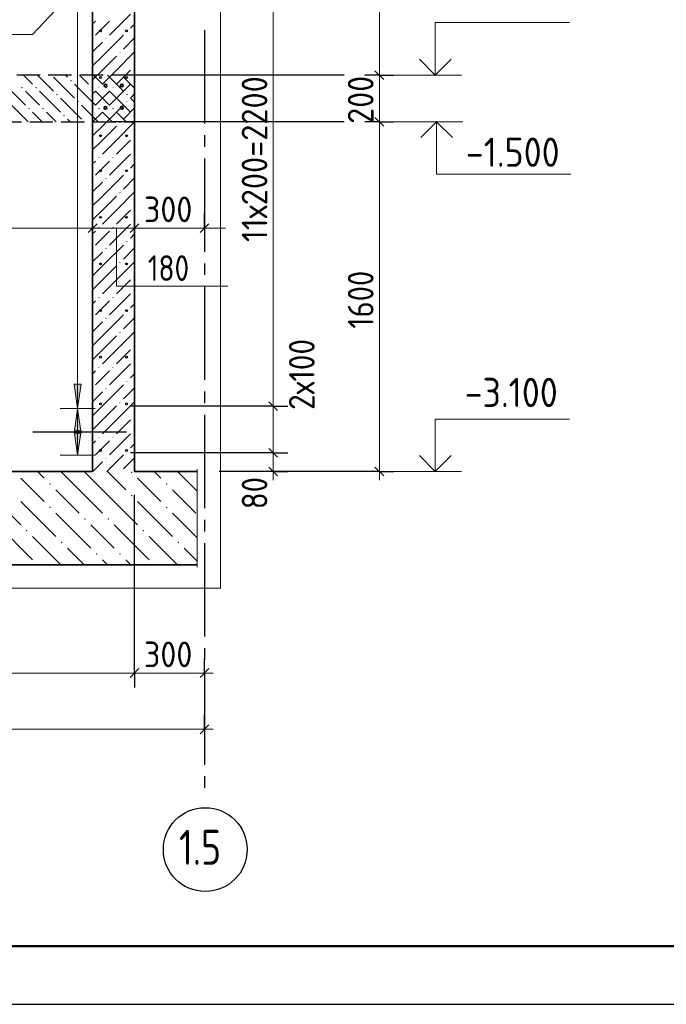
# Model space of a CAD drawing. Header units: millimetres. Extents: x 0 to 21000, y -5 to 14855.
# Tile 6 of 31: x 5058 to 7831, y 0 to 4223. Entities that reach past the tile are written whole.
import ezdxf

# ---------------------------------------------------------------- set-up
doc = ezdxf.new("R2010")
doc.units = ezdxf.units.MM
doc.linetypes.add('______2', pattern=[135, 100, -35])
doc.linetypes.add('______5', pattern=[550, 400, -50, 50, -50])
for name, color, linetype, lineweight in [('Standard', 7, 'Continuous', 25), ('Общий02', 7, 'Continuous', 18), ('Позиционная метка линия выноска', 7, 'Continuous', 13), ('Примечания', 7, 'Continuous', 13), ('Размерная линия_ общее', 7, 'Continuous', 13), ('Стена обрамление Г-обр.', 7, 'Continuous', 25), ('Стена Хомут', 7, 'Continuous', 25)]:
    doc.layers.add(name, color=color, linetype=linetype, lineweight=lineweight)
for name, color, linetype, lineweight, true_color in [('ЖБ Перекрытие верхний уровень', 7, 'Continuous', 25, 0xe0e0ff), ('ЖБ Плита Фундамента верхний уровень', 7, 'Continuous', 25, 0x783c14), ('ЖБ Стена верхний уровень', 7, 'Continuous', 25, 0x006e00)]:
    doc.layers.add(name, color=color, linetype=linetype, lineweight=lineweight, true_color=true_color)
doc.layers.add('Оси', color=7, linetype='______5', true_color=0x656565)
doc.layers.add('Размерная выноска', color=7, linetype='Continuous')
doc.styles.add('ISOCPEUR', font='txt')

msp = doc.modelspace()

# ---------------------------------------------------------------- hatches: boundary and pattern name
at = {"layer": 'ЖБ Перекрытие верхний уровень', "linetype": 'Continuous', "lineweight": 18, "transparency": 33554687}
for points in [[(5064.6, 3931.3), (5067.8, 3934.6), (5071.1, 3931.3), (5067.8, 3928.1)], [(5124.6, 3931.3), (5127.8, 3934.6), (5131.1, 3931.3), (5127.8, 3928.1)], [(5274.6, 3961.3), (5277.8, 3964.6), (5281.1, 3961.3), (5277.8, 3958.1)], [(5364.6, 3931.3), (5367.8, 3934.6), (5371.1, 3931.3), (5367.8, 3928.1)], [(5424.6, 3931.3), (5427.8, 3934.6), (5431.1, 3931.3), (5427.8, 3928.1)], [(5214.6, 3901.3), (5217.8, 3904.6), (5221.1, 3901.3), (5217.8, 3898.1)], [(5514.6, 3901.3), (5517.8, 3904.6), (5521.1, 3901.3), (5517.8, 3898.1)], [(5094.6, 3841.3), (5097.8, 3844.6), (5101.1, 3841.3), (5097.8, 3838.1)], [(5154.6, 3841.3), (5157.8, 3844.6), (5161.1, 3841.3), (5157.8, 3838.1)], [(5304.6, 3871.3), (5307.8, 3874.6), (5311.1, 3871.3), (5307.8, 3868.1)], [(5394.6, 3841.3), (5397.8, 3844.6), (5401.1, 3841.3), (5397.8, 3838.1)], [(5454.6, 3841.3), (5457.8, 3844.6), (5461.1, 3841.3), (5457.8, 3838.1)], [(5244.6, 3811.3), (5247.8, 3814.6), (5251.1, 3811.3), (5247.8, 3808.1)], [(5544.6, 3811.3), (5547.8, 3814.6), (5550.6, 3811.8), (5550.6, 3810.9), (5547.8, 3808.1)]]:
    msp.add_hatch(color=7, dxfattribs=at).paths.add_polyline_path(points, flags=16)
at = {"layer": 'ЖБ Плита Фундамента верхний уровень', "linetype": 'Continuous', "lineweight": 18, "transparency": 33554687}
for points in [[(5534.6, 2281.3), (5537.8, 2284.6), (5541.1, 2281.3), (5537.8, 2278.1)], [(5184.6, 2231.3), (5187.8, 2234.6), (5191.1, 2231.3), (5187.8, 2228.1)], [(5684.6, 2231.3), (5687.8, 2234.6), (5691.1, 2231.3), (5687.8, 2228.1)], [(5534.6, 2181.3), (5537.8, 2184.6), (5541.1, 2181.3), (5537.8, 2178.1)], [(5184.6, 2131.3), (5187.8, 2134.6), (5191.1, 2131.3), (5187.8, 2128.1)], [(5684.6, 2131.3), (5687.8, 2134.6), (5691.1, 2131.3), (5687.8, 2128.1)], [(5334.6, 2081.3), (5337.8, 2084.6), (5341.1, 2081.3), (5337.8, 2078.1)], [(5434.6, 2081.3), (5437.8, 2084.6), (5441.1, 2081.3), (5437.8, 2078.1)], [(5084.6, 2031.3), (5087.8, 2034.6), (5091.1, 2031.3), (5087.8, 2028.1)], [(5584.6, 2031.3), (5587.8, 2034.6), (5591.1, 2031.3), (5587.8, 2028.1)], [(5234.6, 1981.3), (5237.8, 1984.6), (5241.1, 1981.3), (5237.8, 1978.1)], [(5734.6, 1981.3), (5737.8, 1984.6), (5741.1, 1981.3), (5737.8, 1978.1)], [(5384.6, 1931.3), (5387.8, 1934.6), (5391.1, 1931.3), (5387.8, 1928.1)], [(5484.6, 1931.3), (5487.8, 1934.6), (5491.1, 1931.3), (5487.8, 1928.1)]]:
    msp.add_hatch(color=7, dxfattribs=at).paths.add_polyline_path(points, flags=16)
at = {"layer": 'ЖБ Стена верхний уровень', "linetype": 'Continuous', "lineweight": 18, "transparency": 33554687}
for points in [[(5425.3, 4141.3), (5427.8, 4143.8), (5430.3, 4141.3), (5427.8, 4138.8)], [(5515.3, 4171.3), (5517.8, 4173.8), (5520.3, 4171.3), (5517.8, 4168.8)], [(5485.3, 4081.3), (5487.8, 4083.8), (5490.3, 4081.3), (5487.8, 4078.8)], [(5545.3, 4021.3), (5547.8, 4023.8), (5550.3, 4021.3), (5547.8, 4018.8)], [(5395.3, 3931.3), (5397.8, 3933.8), (5400.3, 3931.3), (5397.8, 3928.8)], [(5455.3, 3931.3), (5457.8, 3933.8), (5460.3, 3931.3), (5457.8, 3928.8)], [(5545.3, 3961.3), (5547.8, 3963.8), (5550.3, 3961.3), (5547.8, 3958.8)], [(5425.3, 3841.3), (5427.8, 3843.8), (5430.3, 3841.3), (5427.8, 3838.8)], [(5515.3, 3871.3), (5517.8, 3873.8), (5520.3, 3871.3), (5517.8, 3868.8)], [(5485.3, 3781.3), (5487.8, 3783.8), (5490.3, 3781.3), (5487.8, 3778.8)], [(5545.3, 3721.3), (5547.8, 3723.8), (5550.3, 3721.3), (5547.8, 3718.8)], [(5395.3, 3631.3), (5397.8, 3633.8), (5400.3, 3631.3), (5397.8, 3628.8)], [(5455.3, 3631.3), (5457.8, 3633.8), (5460.3, 3631.3), (5457.8, 3628.8)], [(5545.3, 3661.3), (5547.8, 3663.8), (5550.3, 3661.3), (5547.8, 3658.8)], [(5515.3, 3571.3), (5517.8, 3573.8), (5520.3, 3571.3), (5517.8, 3568.8)], [(5425.3, 3541.3), (5427.8, 3543.8), (5430.3, 3541.3), (5427.8, 3538.8)], [(5485.3, 3481.3), (5487.8, 3483.8), (5490.3, 3481.3), (5487.8, 3478.8)], [(5545.3, 3421.3), (5547.8, 3423.8), (5550.3, 3421.3), (5547.8, 3418.8)], [(5545.3, 3361.3), (5547.8, 3363.8), (5550.3, 3361.3), (5547.8, 3358.8)], [(5395.3, 3331.3), (5397.8, 3333.8), (5400.3, 3331.3), (5397.8, 3328.8)], [(5455.3, 3331.3), (5457.8, 3333.8), (5460.3, 3331.3), (5457.8, 3328.8)], [(5515.3, 3271.3), (5517.8, 3273.8), (5520.3, 3271.3), (5517.8, 3268.8)], [(5425.3, 3241.3), (5427.8, 3243.8), (5430.3, 3241.3), (5427.8, 3238.8)], [(5485.3, 3181.3), (5487.8, 3183.8), (5490.3, 3181.3), (5487.8, 3178.8)], [(5545.3, 3121.3), (5547.8, 3123.8), (5550.3, 3121.3), (5547.8, 3118.8)], [(5545.3, 3061.3), (5547.8, 3063.8), (5550.3, 3061.3), (5547.8, 3058.8)], [(5395.3, 3031.3), (5397.8, 3033.8), (5400.3, 3031.3), (5397.8, 3028.8)], [(5455.3, 3031.3), (5457.8, 3033.8), (5460.3, 3031.3), (5457.8, 3028.8)], [(5515.3, 2971.3), (5517.8, 2973.8), (5520.3, 2971.3), (5517.8, 2968.8)], [(5425.3, 2941.3), (5427.8, 2943.8), (5430.3, 2941.3), (5427.8, 2938.8)], [(5485.3, 2881.3), (5487.8, 2883.8), (5490.3, 2881.3), (5487.8, 2878.8)], [(5545.3, 2821.3), (5547.8, 2823.8), (5550.3, 2821.3), (5547.8, 2818.8)], [(5545.3, 2761.3), (5547.8, 2763.8), (5550.3, 2761.3), (5547.8, 2758.8)], [(5395.3, 2731.3), (5397.8, 2733.8), (5400.3, 2731.3), (5397.8, 2728.8)], [(5455.3, 2731.3), (5457.8, 2733.8), (5460.3, 2731.3), (5457.8, 2728.8)], [(5515.3, 2671.3), (5517.8, 2673.8), (5520.3, 2671.3), (5517.8, 2668.8)], [(5425.3, 2641.3), (5427.8, 2643.8), (5430.3, 2641.3), (5427.8, 2638.8)], [(5485.3, 2581.3), (5487.8, 2583.8), (5490.3, 2581.3), (5487.8, 2578.8)], [(5545.3, 2521.3), (5547.8, 2523.8), (5550.3, 2521.3), (5547.8, 2518.8)], [(5545.3, 2461.3), (5547.8, 2463.8), (5550.3, 2461.3), (5547.8, 2458.8)], [(5395.3, 2431.3), (5397.8, 2433.8), (5400.3, 2431.3), (5397.8, 2428.8)], [(5455.3, 2431.3), (5457.8, 2433.8), (5460.3, 2431.3), (5457.8, 2428.8)], [(5515.3, 2371.3), (5517.8, 2373.8), (5520.3, 2371.3), (5517.8, 2368.8)], [(5425.3, 2341.3), (5427.8, 2343.8), (5430.3, 2341.3), (5427.8, 2338.8)]]:
    msp.add_hatch(color=7, dxfattribs=at).paths.add_polyline_path(points, flags=16)
at = {"layer": 'Общий02', "linetype": 'Continuous', "lineweight": 13, "transparency": 33554687}
for points in [[(5321.2, 2660), (5306.2, 2555), (5291.2, 2660)], [(5321.2, 2460), (5306.2, 2355), (5291.2, 2460)]]:
    msp.add_hatch(color=7, dxfattribs=at).paths.add_polyline_path(points, flags=16)
msp.add_hatch(color=7, dxfattribs=at).paths.add_polyline_path([(5321.2, 2450), (5306.2, 2555), (5291.2, 2450)])

# ---------------------------------------------------------------- linework, layer by layer
at = {"layer": 'Standard', "color": 251, "linetype": 'Continuous', "lineweight": 13, "true_color": 0x656565, "transparency": 33554687}
for p, q in [((6144.9, 2565), (6144.9, 4765)), ((6144.9, 2365), (6144.9, 2565)), ((6144.9, 2285), (6144.9, 2247.5))]:
    msp.add_line(p, q, dxfattribs=at)
at = {"layer": 'Standard', "color": 7, "linetype": 'Continuous', "lineweight": 13, "transparency": 33554687}
for p, q in [((6952.6, 3985), (6577.6, 3985)), ((6957.9, 3785), (6582.9, 3785)), ((6952.6, 2285), (6577.6, 2285))]:
    msp.add_line(p, q, dxfattribs=at)
at = {"layer": 'Standard', "color": 251, "linetype": 'Continuous', "lineweight": 25, "true_color": 0x656565, "transparency": 33554687}
for p, q in [((6163.7, 2546.3), (6126.2, 2583.8)), ((6163.7, 2346.3), (6126.2, 2383.8)), ((6163.7, 2266.3), (6126.2, 2303.8))]:
    msp.add_line(p, q, dxfattribs=at)
at = {"layer": 'Standard', "color": 251, "linetype": 'Continuous', "lineweight": -3, "true_color": 0x656565, "transparency": 33554687}
for p, q in [((6144.9, 2565), (6082.4, 2565)), ((6144.9, 2565), (6207.4, 2565)), ((6144.9, 2365), (6082.4, 2365)), ((6144.9, 2365), (6207.4, 2365)), ((6144.9, 2285), (6082.4, 2285)), ((6144.9, 2285), (6207.4, 2285))]:
    msp.add_line(p, q, dxfattribs=at)
at = {"layer": 'Standard', "color": 7, "linetype": 'Continuous', "lineweight": 25, "transparency": 33554687}
msp.add_lwpolyline([(0, 0), (21000, 0), (21000, 14850), (0, 14850), (0, 0)], close=True, dxfattribs=at)
at = {"layer": 'Standard', "color": 7, "linetype": 'Continuous', "lineweight": 50, "transparency": 33554687}
msp.add_lwpolyline([(1000, 14600), (20750, 14600), (20750, 250), (1000, 250), (1000, 14600)], close=True, dxfattribs=at)
at = {"layer": 'Standard', "color": 254, "linetype": 'Continuous', "lineweight": 13, "true_color": 0xc4c4ff, "transparency": 33554687}
msp.add_lwpolyline([(1837.4, 1785), (5919, 1785), (5919, 13785), (1837.4, 13785), (1837.4, 1785)], dxfattribs=at)
at = {"layer": 'Standard', "color": 7, "linetype": 'Continuous', "lineweight": 13, "transparency": 33554687}
for points in [[(6840.1, 3985), (6840.1, 4210), (7415.8, 4210)], [(6845.4, 3785), (6845.4, 3560), (7421, 3560)], [(6840.1, 2285), (6840.1, 2510), (7415.8, 2510)]]:
    msp.add_lwpolyline(points, dxfattribs=at)
at = {"layer": 'Standard', "color": 7, "linetype": 'Continuous', "lineweight": 35, "transparency": 33554687}
for points in [[(6772, 4053.1), (6840.1, 3985), (6908.2, 4053.1)], [(6777.3, 3717), (6845.4, 3785), (6913.5, 3717)], [(6772, 2353.1), (6840.1, 2285), (6908.2, 2353.1)]]:
    msp.add_lwpolyline(points, dxfattribs=at)
at = {"layer": 'Standard', "color": 251, "linetype": 'Continuous', "lineweight": -3, "true_color": 0x656565, "transparency": 33554687}
for points in [[(6144.9, 2565), (6136.4, 2565), (6136.4, 2565), (6105.5, 2565), (6105.5, 2565), (5532.3, 2565)], [(6144.9, 2365), (6136.4, 2365), (6136.4, 2365), (6119, 2365), (6119, 2365), (5532.3, 2365)], [(6144.9, 2285), (6136.4, 2285), (6136.4, 2285), (6124.4, 2285), (6124.4, 2285), (6005.3, 2285)]]:
    msp.add_lwpolyline(points, dxfattribs=at)
at = {"layer": 'Standard', "color": 251, "linetype": 'Continuous', "lineweight": 13, "true_color": 0x656565, "transparency": 33554687}
msp.add_lwpolyline([(6144.9, 2285), (6144.9, 2302.9), (6144.9, 2302.9), (6144.9, 2365)], dxfattribs=at)
at = {"layer": 'ЖБ Перекрытие верхний уровень', "color": 7, "linetype": '______2', "lineweight": 25, "transparency": 33554687}
for p, q in [((5550.6, 3985), (2400.6, 3985)), ((5550.6, 3785), (5550.6, 3985)), ((2400.6, 3785), (5550.6, 3785))]:
    msp.add_line(p, q, dxfattribs=at)
at = {"layer": 'ЖБ Перекрытие верхний уровень', "color": 9, "linetype": 'Continuous', "lineweight": 18, "true_color": 0xc7c7c7, "transparency": 33554687}
for p, q in [((5074.1, 3985), (5112.8, 3946.3)), ((5134.1, 3985), (5202.8, 3916.3)), ((5202.8, 3976.3), (5292.8, 3886.3)), ((5262.8, 3976.3), (5254.1, 3985)), ((5314.1, 3985), (5352.8, 3946.3)), ((5374.1, 3985), (5412.8, 3946.3)), ((5434.1, 3985), (5502.8, 3916.3)), ((5502.8, 3976.3), (5550.6, 3928.5)), ((4992.8, 3946.3), (5082.8, 3856.3)), ((5292.8, 3946.3), (5382.8, 3856.3)), ((5112.8, 3886.3), (5082.8, 3916.3)), ((5142.8, 3856.3), (5112.8, 3886.3)), ((5142.8, 3916.3), (5232.8, 3826.3)), ((5232.8, 3886.3), (5322.8, 3796.3)), ((5412.8, 3886.3), (5382.8, 3916.3)), ((5442.8, 3856.3), (5412.8, 3886.3)), ((5442.8, 3916.3), (5532.8, 3826.3)), ((5532.8, 3886.3), (5550.6, 3868.5)), ((5094.1, 3785), (5022.8, 3856.3)), ((5394.1, 3785), (5322.8, 3856.3)), ((5112.8, 3826.3), (5154.1, 3785)), ((5172.8, 3826.3), (5214.1, 3785)), ((5412.8, 3826.3), (5454.1, 3785)), ((5472.8, 3826.3), (5514.1, 3785)), ((5274.1, 3785), (5262.8, 3796.3))]:
    msp.add_line(p, q, dxfattribs=at)
at = {"layer": 'ЖБ Плита Фундамента верхний уровень', "color": 7, "linetype": 'Continuous', "lineweight": 35, "transparency": 33554687}
for p, q in [((5370.6, 2285), (2600.6, 2285)), ((5819, 2285), (5550.6, 2285)), ((1937.4, 1885), (5819, 1885))]:
    msp.add_line(p, q, dxfattribs=at)
at = {"layer": 'ЖБ Плита Фундамента верхний уровень', "color": 252, "linetype": 'Continuous', "lineweight": 18, "true_color": 0x8f8f8f, "transparency": 33554687}
for p, q in [((5134.1, 2285), (5162.8, 2256.3)), ((5312.8, 2206.3), (5234.1, 2285)), ((5334.1, 2285), (5412.8, 2206.3)), ((5434.1, 2285), (5512.8, 2206.3)), ((5634.1, 2285), (5662.8, 2256.3)), ((5812.8, 2206.3), (5734.1, 2285)), ((5112.8, 2206.3), (5062.8, 2256.3)), ((5612.8, 2206.3), (5562.8, 2256.3)), ((4912.8, 2206.3), (5062.8, 2056.3)), ((5162.8, 2156.3), (5112.8, 2206.3)), ((5212.8, 2206.3), (5312.8, 2106.3)), ((5312.8, 2206.3), (5412.8, 2106.3)), ((5412.8, 2206.3), (5562.8, 2056.3)), ((5662.8, 2156.3), (5612.8, 2206.3)), ((5712.8, 2206.3), (5812.8, 2106.3)), ((5812.8, 2206.3), (5819, 2200.2)), ((5062.8, 2156.3), (5212.8, 2006.3)), ((5562.8, 2156.3), (5712.8, 2006.3)), ((5212.8, 2106.3), (5362.8, 1956.3)), ((5712.8, 2106.3), (5819, 2000.2)), ((4962.8, 2056.3), (5112.8, 1906.3)), ((5412.8, 2006.3), (5362.8, 2056.3)), ((5462.8, 2056.3), (5612.8, 1906.3)), ((5112.8, 2006.3), (5234.1, 1885)), ((5462.8, 1956.3), (5412.8, 2006.3)), ((5612.8, 2006.3), (5734.1, 1885)), ((5334.1, 1885), (5262.8, 1956.3)), ((5819, 1900.2), (5762.8, 1956.3)), ((5412.8, 1906.3), (5434.1, 1885)), ((5512.8, 1906.3), (5534.1, 1885))]:
    msp.add_line(p, q, dxfattribs=at)
at = {"layer": 'ЖБ Стена верхний уровень', "color": 7, "linetype": 'Continuous', "lineweight": 35, "transparency": 33554687}
for p, q in [((5370.6, 5025), (5370.6, 2285)), ((5550.6, 2285), (5550.6, 5025))]:
    msp.add_line(p, q, dxfattribs=at)
at = {"layer": 'ЖБ Стена верхний уровень', "color": 251, "linetype": 'Continuous', "lineweight": 18, "true_color": 0x494949, "transparency": 33554687}
for p, q in [((5532.8, 4246.3), (5442.8, 4156.3)), ((5382.8, 4216.3), (5370.6, 4204.2)), ((5382.8, 4156.3), (5412.8, 4186.3)), ((5412.8, 4186.3), (5442.8, 4216.3)), ((5550.6, 4204.1), (5532.8, 4186.3)), ((5412.8, 4066.3), (5502.8, 4156.3)), ((5550.6, 4144.1), (5502.8, 4096.3)), ((5412.8, 4126.3), (5370.6, 4084.2)), ((5412.8, 4066.3), (5370.6, 4024.2)), ((5472.8, 4066.3), (5412.8, 4006.3)), ((5472.8, 4006.3), (5550.6, 4084.1)), ((5412.8, 4006.3), (5370.6, 3964.2)), ((5472.8, 4006.3), (5412.8, 3946.3)), ((5532.8, 4006.3), (5472.8, 3946.3)), ((5532.8, 3946.3), (5442.8, 3856.3)), ((5382.8, 3916.3), (5370.6, 3904.2)), ((5382.8, 3856.3), (5412.8, 3886.3)), ((5412.8, 3886.3), (5442.8, 3916.3)), ((5550.6, 3904.1), (5532.8, 3886.3)), ((5412.8, 3766.3), (5502.8, 3856.3)), ((5550.6, 3844.1), (5502.8, 3796.3)), ((5412.8, 3826.3), (5370.6, 3784.2)), ((5412.8, 3766.3), (5370.6, 3724.2)), ((5472.8, 3766.3), (5412.8, 3706.3)), ((5472.8, 3706.3), (5550.6, 3784.1)), ((5412.8, 3706.3), (5370.6, 3664.2)), ((5472.8, 3706.3), (5412.8, 3646.3)), ((5532.8, 3706.3), (5472.8, 3646.3)), ((5532.8, 3646.3), (5442.8, 3556.3)), ((5382.8, 3616.3), (5370.6, 3604.2)), ((5412.8, 3586.3), (5442.8, 3616.3)), ((5550.6, 3604.1), (5532.8, 3586.3)), ((5382.8, 3556.3), (5412.8, 3586.3)), ((5412.8, 3466.3), (5502.8, 3556.3)), ((5412.8, 3526.3), (5370.6, 3484.2)), ((5550.6, 3544.1), (5502.8, 3496.3)), ((5412.8, 3466.3), (5370.6, 3424.2)), ((5472.8, 3466.3), (5412.8, 3406.3)), ((5472.8, 3406.3), (5550.6, 3484.1)), ((5412.8, 3406.3), (5370.6, 3364.2)), ((5472.8, 3406.3), (5412.8, 3346.3)), ((5532.8, 3406.3), (5472.8, 3346.3)), ((5532.8, 3346.3), (5442.8, 3256.3)), ((5382.8, 3316.3), (5370.6, 3304.2)), ((5412.8, 3286.3), (5442.8, 3316.3)), ((5550.6, 3304.1), (5532.8, 3286.3)), ((5382.8, 3256.3), (5412.8, 3286.3)), ((5412.8, 3166.3), (5502.8, 3256.3)), ((5412.8, 3226.3), (5370.6, 3184.2)), ((5550.6, 3244.1), (5502.8, 3196.3)), ((5472.8, 3106.3), (5550.6, 3184.1)), ((5412.8, 3166.3), (5370.6, 3124.2)), ((5472.8, 3166.3), (5412.8, 3106.3)), ((5412.8, 3106.3), (5370.6, 3064.2)), ((5472.8, 3106.3), (5412.8, 3046.3)), ((5532.8, 3106.3), (5472.8, 3046.3)), ((5532.8, 3046.3), (5442.8, 2956.3)), ((5382.8, 3016.3), (5370.6, 3004.2)), ((5412.8, 2986.3), (5442.8, 3016.3)), ((5550.6, 3004.1), (5532.8, 2986.3)), ((5382.8, 2956.3), (5412.8, 2986.3)), ((5412.8, 2866.3), (5502.8, 2956.3)), ((5412.8, 2926.3), (5370.6, 2884.2)), ((5550.6, 2944.1), (5502.8, 2896.3)), ((5472.8, 2806.3), (5550.6, 2884.1)), ((5412.8, 2866.3), (5370.6, 2824.2)), ((5472.8, 2866.3), (5412.8, 2806.3)), ((5412.8, 2806.3), (5370.6, 2764.2)), ((5472.8, 2806.3), (5412.8, 2746.3)), ((5532.8, 2806.3), (5472.8, 2746.3)), ((5532.8, 2746.3), (5442.8, 2656.3)), ((5382.8, 2716.3), (5370.6, 2704.2)), ((5412.8, 2686.3), (5442.8, 2716.3)), ((5550.6, 2704.1), (5532.8, 2686.3)), ((5382.8, 2656.3), (5412.8, 2686.3)), ((5412.8, 2626.3), (5370.6, 2584.2)), ((5412.8, 2566.3), (5502.8, 2656.3)), ((5550.6, 2644.1), (5502.8, 2596.3)), ((5472.8, 2506.3), (5550.6, 2584.1)), ((5412.8, 2566.3), (5370.6, 2524.2)), ((5472.8, 2566.3), (5412.8, 2506.3)), ((5412.8, 2506.3), (5370.6, 2464.2)), ((5472.8, 2506.3), (5412.8, 2446.3)), ((5532.8, 2506.3), (5472.8, 2446.3)), ((5382.8, 2416.3), (5370.6, 2404.2)), ((5412.8, 2386.3), (5442.8, 2416.3)), ((5532.8, 2446.3), (5442.8, 2356.3)), ((5382.8, 2356.3), (5412.8, 2386.3)), ((5550.6, 2404.1), (5532.8, 2386.3)), ((5412.8, 2326.3), (5371.5, 2285)), ((5431.5, 2285), (5502.8, 2356.3)), ((5550.6, 2344.1), (5502.8, 2296.3))]:
    msp.add_line(p, q, dxfattribs=at)
at = {"layer": 'Общий02', "color": 251, "linetype": 'Continuous', "lineweight": 13, "true_color": 0x494949, "transparency": 33554687}
for p, q in [((5306.2, 2555), (5306.2, 4755)), ((5306.2, 2660), (5306.2, 2667.5)), ((5306.2, 2555), (5291.2, 2660)), ((5291.2, 2660), (5321.2, 2660)), ((5321.2, 2660), (5306.2, 2555)), ((5381.2, 2555), (5231.2, 2555)), ((5306.2, 2555), (5291.2, 2450)), ((5306.2, 2355), (5306.2, 2555)), ((5306.2, 2555), (5306.2, 2555)), ((5306.2, 2555), (5306.2, 2555)), ((5306.2, 2555), (5306.2, 2555)), ((5321.2, 2450), (5306.2, 2555)), ((5306.2, 2555), (5306.2, 2555)), ((5306.2, 2555), (5306.2, 2555)), ((5306.2, 2555), (5306.2, 2555)), ((5306.2, 2355), (5291.2, 2460)), ((5291.2, 2460), (5321.2, 2460)), ((5291.2, 2450), (5321.2, 2450)), ((5306.2, 2460), (5306.2, 2467.5)), ((5321.2, 2460), (5306.2, 2355)), ((5306.2, 2450), (5306.2, 2442.5)), ((5381.2, 2355), (5231.2, 2355)), ((5306.2, 2355), (5306.2, 2355)), ((5306.2, 2355), (5306.2, 2355)), ((5306.2, 2355), (5306.2, 2355))]:
    msp.add_line(p, q, dxfattribs=at)
at = {"layer": 'Оси', "color": 8, "linetype": '______5', "lineweight": -3, "transparency": 33554687}
msp.add_line((5850.6, 4177.7), (5850.6, 916.8), dxfattribs=at)
at = {"layer": 'Оси', "color": 7, "linetype": 'Continuous', "lineweight": 25, "transparency": 33554687}
msp.add_circle((5853.6, 663.5), 179.7, dxfattribs=at)
at = {"layer": 'Позиционная метка линия выноска', "color": 7, "linetype": 'Continuous', "lineweight": 13, "transparency": 33554687}
msp.add_lwpolyline([(3452.1, 4158.4), (5112.1, 4158.4), (5306.2, 4365)], dxfattribs=at)
at = {"layer": 'Примечания', "color": 7, "linetype": 'Continuous', "lineweight": 13, "transparency": 33554687}
msp.add_line((5720.6, 3329.1), (5940.6, 3329.1), dxfattribs=at)
msp.add_lwpolyline([(5472.7, 3329.1), (5472.7, 3079.1), (5949.7, 3079.1)], dxfattribs=at)
at = {"layer": 'Размерная выноска', "color": 7, "linetype": 'Continuous', "lineweight": 13, "transparency": 33554687}
msp.add_line((5819, 2295.1), (5819, 1875), dxfattribs=at)
at = {"layer": 'Размерная линия_ общее', "color": 7, "linetype": 'Continuous', "lineweight": 13, "transparency": 33554687}
for p, q in [((6600.1, 3985), (6600.1, 5025)), ((6600.1, 3785), (6600.1, 3985)), ((2600.6, 3329.1), (5370.6, 3329.1)), ((5370.6, 3329.1), (5550.6, 3329.1)), ((5550.6, 3329.1), (5850.6, 3329.1)), ((5850.6, 3329.1), (5888.1, 3329.1)), ((6600.1, 2285), (6600.1, 2247.5)), ((5550.6, 1420.7), (2400.6, 1420.7)), ((5850.6, 1420.7), (5550.6, 1420.7)), ((5850.6, 1420.7), (5888.1, 1420.7)), ((5850.6, 1179.3), (2250.6, 1179.3)), ((5850.6, 1179.3), (5888.1, 1179.3))]:
    msp.add_line(p, q, dxfattribs=at)
at = {"layer": 'Размерная линия_ общее', "color": 253, "linetype": 'Continuous', "lineweight": -3, "true_color": 0xa0a0a0, "transparency": 33554687}
for p, q in [((6448.6, 3985), (5450, 3985)), ((6600.1, 3985), (6537.6, 3985)), ((6600.1, 3985), (6662.6, 3985)), ((6448.6, 3785), (5450, 3785)), ((6600.1, 3785), (6537.6, 3785)), ((6600.1, 3785), (6662.6, 3785)), ((5370.6, 3329.1), (5370.6, 3391.6)), ((5550.6, 3329.1), (5550.6, 3391.6)), ((5850.6, 3329.1), (5850.6, 3391.6)), ((5370.6, 3329.1), (5370.6, 3266.6)), ((5550.6, 3329.1), (5550.6, 3266.6)), ((5850.6, 3329.1), (5850.6, 3266.6)), ((6600.1, 2285), (5913.3, 2285)), ((6600.1, 2285), (6537.6, 2285)), ((6600.1, 2285), (6662.6, 2285)), ((5550.6, 1420.7), (5550.6, 1483.2)), ((5850.6, 1420.7), (5850.6, 1483.2)), ((5850.6, 1420.7), (5850.6, 1461)), ((5550.6, 1420.7), (5550.6, 1358.2)), ((5850.6, 1420.7), (5850.6, 1358.2)), ((5850.6, 1179.3), (5850.6, 1241.8)), ((5850.6, 1179.3), (5850.6, 1116.8))]:
    msp.add_line(p, q, dxfattribs=at)
at = {"layer": 'Размерная линия_ общее', "color": 7, "linetype": 'Continuous', "lineweight": 25, "transparency": 33554687}
for p, q in [((6618.9, 3966.3), (6581.4, 4003.8)), ((6618.9, 3766.3), (6581.4, 3803.8)), ((5351.9, 3310.3), (5389.4, 3347.8)), ((5531.9, 3310.3), (5569.4, 3347.8)), ((5831.9, 3310.3), (5869.4, 3347.8)), ((6618.9, 2266.3), (6581.4, 2303.8)), ((5569.4, 1439.5), (5531.9, 1402)), ((5869.4, 1439.5), (5831.9, 1402)), ((5869.4, 1198.1), (5831.9, 1160.6))]:
    msp.add_line(p, q, dxfattribs=at)
at = {"layer": 'Размерная линия_ общее', "color": 253, "linetype": 'Continuous', "lineweight": -3, "true_color": 0xa0a0a0, "transparency": 33554687}
for points in [[(6600.1, 3985), (6591.6, 3985), (6591.6, 3985), (6591.6, 3985), (6591.6, 3985), (6591.6, 3985), (6591.6, 3985), (6591.6, 3985), (6591.6, 3985), (6591.6, 3985), (6591.6, 3985), (6591.6, 3985), (6591.6, 3985)], [(6600.1, 3785), (6591.6, 3785), (6591.6, 3785), (6591.6, 3785), (6591.6, 3785), (6591.6, 3785), (6591.6, 3785), (6591.6, 3785), (6591.6, 3785), (6591.6, 3785), (6591.6, 3785), (6591.6, 3785), (6591.6, 3785)], [(5550.6, 1420.7), (5550.6, 1429.2), (5550.6, 1429.2), (5550.6, 1429.2), (5550.6, 1429.2), (5550.6, 2185)]]:
    msp.add_lwpolyline(points, dxfattribs=at)
at = {"layer": 'Размерная линия_ общее', "color": 7, "linetype": 'Continuous', "lineweight": 13, "transparency": 33554687}
msp.add_lwpolyline([(6600.1, 2285), (6600.1, 2858.5), (6600.1, 2858.5), (6600.1, 3785)], dxfattribs=at)
at = {"layer": 'Стена обрамление Г-обр.', "color": 7, "linetype": 'Continuous', "lineweight": 35, "transparency": 33554687}
for centre in [(5425.6, 3940), (5495.6, 3940), (5425.6, 3845), (5495.6, 3845)]:
    msp.add_circle(centre, 6, dxfattribs=at)
at = {"layer": 'Стена Хомут', "color": 36, "linetype": 'Continuous', "lineweight": 25, "true_color": 0x6e3c1e, "transparency": 33554687}
msp.add_line((5515.2, 2453), (5114.4, 2453), dxfattribs=at)
for centre in [(5404.2, 4175), (5516, 4175), (5404.2, 3975), (5516, 3975), (5404.2, 3725), (5516, 3725), (5404.2, 3575), (5516, 3575), (5404.2, 3375), (5516, 3375), (5404.2, 3175), (5516, 3175), (5404.2, 2975), (5516, 2975), (5404.2, 2775), (5516, 2775), (5404.2, 2575), (5516, 2575), (5404.2, 2375), (5516, 2375)]:
    msp.add_circle(centre, 4, dxfattribs=at)

# ---------------------------------------------------------------- texts
at = {"layer": 'Standard', "color": 251, "linetype": 'Continuous', "lineweight": 25, "true_color": 0x656565, "transparency": 33554687, "char_height": 110, "attachment_point": 7, "rotation": 90, "style": 'ISOCPEUR'}
for s, insert, width in [('\\W0.92;11х200=2200', (6119.9, 3269), 853.235), ('\\W0.89;2х100', (6322.4, 2549), 411.777), ('\\W0.87;80', (6119.9, 2123.3), 201.962)]:
    msp.add_mtext(s, dxfattribs=dict(at, insert=insert, width=width))
at = {"layer": 'Standard', "color": 7, "linetype": 'Continuous', "lineweight": 25, "transparency": 33554687, "char_height": 125, "attachment_point": 7, "style": 'ISOCPEUR'}
for s, insert, width in [('\\W0.90;-1.500', (6971, 3591.7), 505.886), ('\\W0.90;-3.100', (6965.8, 2561.6), 505.883)]:
    msp.add_mtext(s, dxfattribs=dict(at, insert=insert, width=width))
at = {"layer": 'Оси', "color": 7, "linetype": 'Continuous', "lineweight": 25, "transparency": 33554687, "insert": (5741.1, 598.3), "char_height": 150, "width": 284.033, "attachment_point": 7, "style": 'ISOCPEUR'}
msp.add_mtext('\\W0.79;1.5', dxfattribs=at)
at = {"layer": 'Размерная линия_ общее', "color": 7, "linetype": 'Continuous', "lineweight": 25, "transparency": 33554687, "char_height": 110, "attachment_point": 7, "rotation": 90, "style": 'ISOCPEUR'}
for s, insert, width in [('\\W0.91;200', (6575.1, 3776.3), 280.998), ('\\W0.87;1600', (6575.1, 2897.5), 333.458)]:
    msp.add_mtext(s, dxfattribs=dict(at, insert=insert, width=width))
at = {"layer": 'Размерная линия_ общее', "color": 7, "linetype": 'Continuous', "lineweight": 25, "transparency": 33554687, "char_height": 110, "attachment_point": 7, "style": 'ISOCPEUR'}
for s, insert, width in [('\\W0.91;300', (5590.6, 3354.1), 280.994), ('\\W0.83;180', (5607.1, 3102.3), 254.286), ('\\W0.91;300', (5590.6, 1445.7), 280.994)]:
    msp.add_mtext(s, dxfattribs=dict(at, insert=insert, width=width))

doc.saveas('drawing.dxf')
